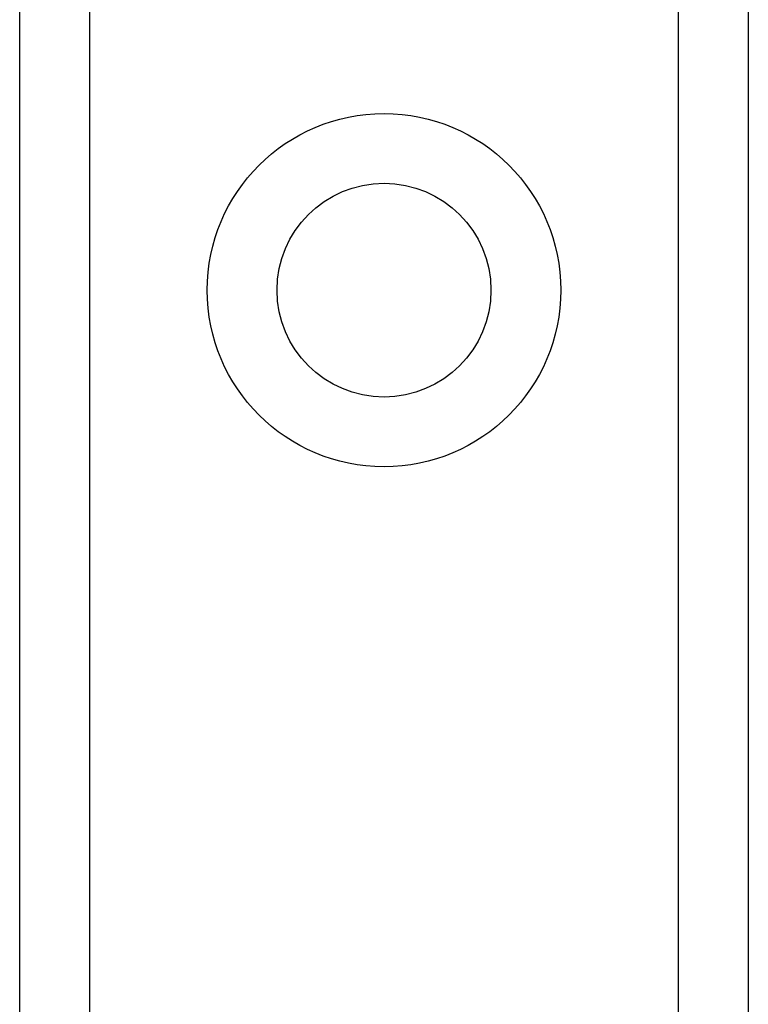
# Model space of a CAD drawing. Header units: inches. Extents: x 4.1 to 95.3, y 5.8 to 50.1.
# Tile 24 of 76: x 22.2 to 22.8, y 20.3 to 21.1. Entities that reach past the tile are written whole.
import ezdxf

# ---------------------------------------------------------------- set-up
doc = ezdxf.new("R2010")
doc.units = ezdxf.units.IN
doc.header["$MEASUREMENT"] = 0
doc.layers.add('Visible Edges(ANSI)', color=7, linetype='Continuous', lineweight=25)
doc.layers.add('Visible Tangent Edges(ANSI)', color=7, linetype='Continuous', lineweight=25)

msp = doc.modelspace()

# ---------------------------------------------------------------- linework, layer by layer
at = {"layer": 'Visible Edges(ANSI)'}
for p, q in [((22.21153, 19.57724), (22.21153, 36.96307)), ((22.77353, 36.96307), (22.77353, 19.57724))]:
    msp.add_line(p, q, dxfattribs=at)
msp.add_circle((22.49253, 20.88827), 0.0825, dxfattribs=at)
at = {"layer": 'Visible Tangent Edges(ANSI)'}
for p, q in [((22.26538, 36.96307), (22.26538, 19.57724)), ((22.71968, 19.57724), (22.71968, 36.96307))]:
    msp.add_line(p, q, dxfattribs=at)
msp.add_circle((22.49253, 20.88827), 0.13635, dxfattribs=at)

doc.saveas('drawing.dxf')
